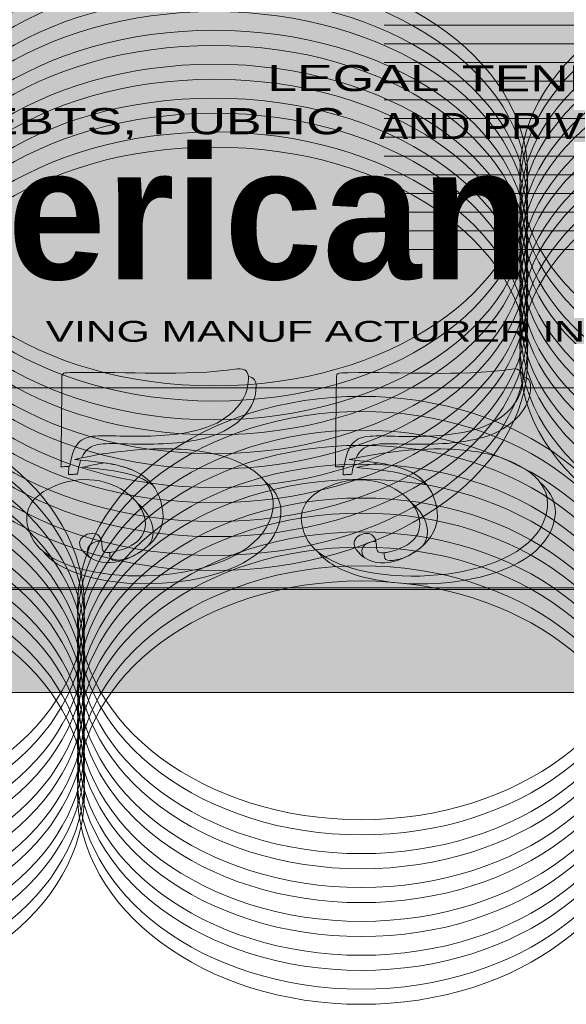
# Model space of a CAD drawing. Header units: inches. Extents: x 0 to 48, y -19.6 to 10.
# Tile 11 of 241: x 28.3 to 29.4, y -19.3 to -17.4. Entities that reach past the tile are written whole.
import ezdxf

# ---------------------------------------------------------------- set-up
doc = ezdxf.new("R2010")
doc.units = ezdxf.units.IN
doc.header["$MEASUREMENT"] = 0
doc.layers.add('Layer 1', color=7, linetype='Continuous')

# ---------------------------------------------------------------- blocks, each defined once
blk = doc.blocks.new('block 3')
at = {"layer": 'Layer 1', "color": 254, "lineweight": 18, "true_color": 0xe6e7e8}
for points in [[(28.7129, -17.295), (29.0537, -17.295), (29.3299, -17.4815), (29.3299, -17.7115), (29.3299, -17.9415), (29.0537, -18.128), (28.7129, -18.128), (28.3721, -18.128), (28.0958, -17.9415), (28.0958, -17.7115), (28.0958, -17.4815), (28.3721, -17.295), (28.7129, -17.295)], [(29.9316, -17.295), (30.2724, -17.295), (30.5487, -17.4815), (30.5487, -17.7115), (30.5487, -17.9415), (30.2724, -18.128), (29.9316, -18.128), (29.5908, -18.128), (29.3145, -17.9415), (29.3145, -17.7115), (29.3145, -17.4815), (29.5908, -17.295), (29.9316, -17.295)], [(28.7129, -17.3248), (29.0537, -17.3248), (29.3299, -17.5113), (29.3299, -17.7413), (29.3299, -17.9713), (29.0537, -18.1578), (28.7129, -18.1578), (28.3721, -18.1578), (28.0958, -17.9713), (28.0958, -17.7413), (28.0958, -17.5113), (28.3721, -17.3248), (28.7129, -17.3248)], [(29.9316, -17.3248), (30.2724, -17.3248), (30.5487, -17.5113), (30.5487, -17.7413), (30.5487, -17.9713), (30.2724, -18.1578), (29.9316, -18.1578), (29.5908, -18.1578), (29.3145, -17.9713), (29.3145, -17.7413), (29.3145, -17.5113), (29.5908, -17.3248), (29.9316, -17.3248)], [(28.7129, -17.3617), (29.0537, -17.3617), (29.3299, -17.5482), (29.3299, -17.7782), (29.3299, -18.0082), (29.0537, -18.1946), (28.7129, -18.1946), (28.3721, -18.1946), (28.0958, -18.0082), (28.0958, -17.7782), (28.0958, -17.5482), (28.3721, -17.3617), (28.7129, -17.3617)], [(29.9316, -17.3617), (30.2724, -17.3617), (30.5487, -17.5482), (30.5487, -17.7782), (30.5487, -18.0082), (30.2724, -18.1946), (29.9316, -18.1946), (29.5908, -18.1946), (29.3145, -18.0082), (29.3145, -17.7782), (29.3145, -17.5482), (29.5908, -17.3617), (29.9316, -17.3617)], [(28.7129, -17.3915), (29.0537, -17.3915), (29.3299, -17.578), (29.3299, -17.808), (29.3299, -18.038), (29.0537, -18.2244), (28.7129, -18.2244), (28.3721, -18.2244), (28.0958, -18.038), (28.0958, -17.808), (28.0958, -17.578), (28.3721, -17.3915), (28.7129, -17.3915)], [(29.9316, -17.3915), (30.2724, -17.3915), (30.5487, -17.578), (30.5487, -17.808), (30.5487, -18.038), (30.2724, -18.2244), (29.9316, -18.2244), (29.5908, -18.2244), (29.3145, -18.038), (29.3145, -17.808), (29.3145, -17.578), (29.5908, -17.3915), (29.9316, -17.3915)], [(28.7129, -17.4284), (29.0537, -17.4284), (29.3299, -17.6148), (29.3299, -17.8448), (29.3299, -18.0749), (29.0537, -18.2613), (28.7129, -18.2613), (28.3721, -18.2613), (28.0958, -18.0749), (28.0958, -17.8448), (28.0958, -17.6148), (28.3721, -17.4284), (28.7129, -17.4284)], [(29.9316, -17.4284), (30.2724, -17.4284), (30.5487, -17.6148), (30.5487, -17.8448), (30.5487, -18.0749), (30.2724, -18.2613), (29.9316, -18.2613), (29.5908, -18.2613), (29.3145, -18.0749), (29.3145, -17.8448), (29.3145, -17.6148), (29.5908, -17.4284), (29.9316, -17.4284)], [(28.7129, -17.4582), (29.0537, -17.4582), (29.3299, -17.6446), (29.3299, -17.8746), (29.3299, -18.1046), (29.0537, -18.2911), (28.7129, -18.2911), (28.3721, -18.2911), (28.0958, -18.1046), (28.0958, -17.8746), (28.0958, -17.6446), (28.3721, -17.4582), (28.7129, -17.4582)], [(29.9316, -17.4582), (30.2724, -17.4582), (30.5487, -17.6446), (30.5487, -17.8746), (30.5487, -18.1046), (30.2724, -18.2911), (29.9316, -18.2911), (29.5908, -18.2911), (29.3145, -18.1046), (29.3145, -17.8746), (29.3145, -17.6446), (29.5908, -17.4582), (29.9316, -17.4582)], [(28.7129, -17.4951), (29.0537, -17.4951), (29.3299, -17.6815), (29.3299, -17.9115), (29.3299, -18.1415), (29.0537, -18.328), (28.7129, -18.328), (28.3721, -18.328), (28.0958, -18.1415), (28.0958, -17.9115), (28.0958, -17.6815), (28.3721, -17.4951), (28.7129, -17.4951)], [(29.9316, -17.4951), (30.2724, -17.4951), (30.5487, -17.6815), (30.5487, -17.9115), (30.5487, -18.1415), (30.2724, -18.328), (29.9316, -18.328), (29.5908, -18.328), (29.3145, -18.1415), (29.3145, -17.9115), (29.3145, -17.6815), (29.5908, -17.4951), (29.9316, -17.4951)], [(28.7129, -17.5248), (29.0537, -17.5248), (29.3299, -17.7113), (29.3299, -17.9413), (29.3299, -18.1713), (29.0537, -18.3578), (28.7129, -18.3578), (28.3721, -18.3578), (28.0958, -18.1713), (28.0958, -17.9413), (28.0958, -17.7113), (28.3721, -17.5248), (28.7129, -17.5248)], [(29.9316, -17.5248), (30.2724, -17.5248), (30.5487, -17.7113), (30.5487, -17.9413), (30.5487, -18.1713), (30.2724, -18.3578), (29.9316, -18.3578), (29.5908, -18.3578), (29.3145, -18.1713), (29.3145, -17.9413), (29.3145, -17.7113), (29.5908, -17.5248), (29.9316, -17.5248)], [(28.7129, -17.5617), (29.0537, -17.5617), (29.3299, -17.7482), (29.3299, -17.9782), (29.3299, -18.2082), (29.0537, -18.3947), (28.7129, -18.3947), (28.3721, -18.3947), (28.0958, -18.2082), (28.0958, -17.9782), (28.0958, -17.7482), (28.3721, -17.5617), (28.7129, -17.5617)], [(29.9316, -17.5617), (30.2724, -17.5617), (30.5487, -17.7482), (30.5487, -17.9782), (30.5487, -18.2082), (30.2724, -18.3947), (29.9316, -18.3947), (29.5908, -18.3947), (29.3145, -18.2082), (29.3145, -17.9782), (29.3145, -17.7482), (29.5908, -17.5617), (29.9316, -17.5617)], [(28.7129, -17.5915), (29.0537, -17.5915), (29.3299, -17.778), (29.3299, -18.008), (29.3299, -18.238), (29.0537, -18.4245), (28.7129, -18.4245), (28.3721, -18.4245), (28.0958, -18.238), (28.0958, -18.008), (28.0958, -17.778), (28.3721, -17.5915), (28.7129, -17.5915)], [(29.9316, -17.5915), (30.2724, -17.5915), (30.5487, -17.778), (30.5487, -18.008), (30.5487, -18.238), (30.2724, -18.4245), (29.9316, -18.4245), (29.5908, -18.4245), (29.3145, -18.238), (29.3145, -18.008), (29.3145, -17.778), (29.5908, -17.5915), (29.9316, -17.5915)], [(28.7129, -17.6284), (29.0537, -17.6284), (29.3299, -17.8149), (29.3299, -18.0449), (29.3299, -18.2749), (29.0537, -18.4613), (28.7129, -18.4613), (28.3721, -18.4613), (28.0958, -18.2749), (28.0958, -18.0449), (28.0958, -17.8149), (28.3721, -17.6284), (28.7129, -17.6284)], [(29.9316, -17.6284), (30.2724, -17.6284), (30.5487, -17.8149), (30.5487, -18.0449), (30.5487, -18.2749), (30.2724, -18.4613), (29.9316, -18.4613), (29.5908, -18.4613), (29.3145, -18.2749), (29.3145, -18.0449), (29.3145, -17.8149), (29.5908, -17.6284), (29.9316, -17.6284)], [(28.7129, -17.6582), (29.0537, -17.6582), (29.3299, -17.8447), (29.3299, -18.0747), (29.3299, -18.3047), (29.0537, -18.4911), (28.7129, -18.4911), (28.3721, -18.4911), (28.0958, -18.3047), (28.0958, -18.0747), (28.0958, -17.8447), (28.3721, -17.6582), (28.7129, -17.6582)], [(29.9316, -17.6582), (30.2724, -17.6582), (30.5487, -17.8447), (30.5487, -18.0747), (30.5487, -18.3047), (30.2724, -18.4911), (29.9316, -18.4911), (29.5908, -18.4911), (29.3145, -18.3047), (29.3145, -18.0747), (29.3145, -17.8447), (29.5908, -17.6582), (29.9316, -17.6582)], [(27.8997, -18.1485), (28.2081, -18.1485), (28.4581, -18.3349), (28.4581, -18.5649), (28.4581, -18.7949), (28.2081, -18.9814), (27.8997, -18.9814), (27.5913, -18.9814), (27.3413, -18.7949), (27.3413, -18.5649), (27.3413, -18.3349), (27.5913, -18.1485), (27.8997, -18.1485)], [(29.0025, -18.1485), (29.3109, -18.1485), (29.5609, -18.3349), (29.5609, -18.5649), (29.5609, -18.7949), (29.3109, -18.9814), (29.0025, -18.9814), (28.6941, -18.9814), (28.4441, -18.7949), (28.4441, -18.5649), (28.4441, -18.3349), (28.6941, -18.1485), (29.0025, -18.1485)], [(27.8997, -18.1783), (28.2081, -18.1783), (28.4581, -18.3647), (28.4581, -18.5947), (28.4581, -18.8247), (28.2081, -19.0112), (27.8997, -19.0112), (27.5913, -19.0112), (27.3413, -18.8247), (27.3413, -18.5947), (27.3413, -18.3647), (27.5913, -18.1783), (27.8997, -18.1783)], [(29.0025, -18.1783), (29.3109, -18.1783), (29.5609, -18.3647), (29.5609, -18.5947), (29.5609, -18.8247), (29.3109, -19.0112), (29.0025, -19.0112), (28.6941, -19.0112), (28.4441, -18.8247), (28.4441, -18.5947), (28.4441, -18.3647), (28.6941, -18.1783), (29.0025, -18.1783)], [(27.8997, -18.2151), (28.2081, -18.2151), (28.4581, -18.4016), (28.4581, -18.6316), (28.4581, -18.8616), (28.2081, -19.0481), (27.8997, -19.0481), (27.5913, -19.0481), (27.3413, -18.8616), (27.3413, -18.6316), (27.3413, -18.4016), (27.5913, -18.2151), (27.8997, -18.2151)], [(29.0025, -18.2151), (29.3109, -18.2151), (29.5609, -18.4016), (29.5609, -18.6316), (29.5609, -18.8616), (29.3109, -19.0481), (29.0025, -19.0481), (28.6941, -19.0481), (28.4441, -18.8616), (28.4441, -18.6316), (28.4441, -18.4016), (28.6941, -18.2151), (29.0025, -18.2151)], [(27.8997, -18.2449), (28.2081, -18.2449), (28.4581, -18.4314), (28.4581, -18.6614), (28.4581, -18.8914), (28.2081, -19.0779), (27.8997, -19.0779), (27.5913, -19.0779), (27.3413, -18.8914), (27.3413, -18.6614), (27.3413, -18.4314), (27.5913, -18.2449), (27.8997, -18.2449)], [(29.0025, -18.2449), (29.3109, -18.2449), (29.5609, -18.4314), (29.5609, -18.6614), (29.5609, -18.8914), (29.3109, -19.0779), (29.0025, -19.0779), (28.6941, -19.0779), (28.4441, -18.8914), (28.4441, -18.6614), (28.4441, -18.4314), (28.6941, -18.2449), (29.0025, -18.2449)], [(27.8997, -18.2818), (28.2081, -18.2818), (28.4581, -18.4683), (28.4581, -18.6983), (28.4581, -18.9283), (28.2081, -19.1147), (27.8997, -19.1147), (27.5913, -19.1147), (27.3413, -18.9283), (27.3413, -18.6983), (27.3413, -18.4683), (27.5913, -18.2818), (27.8997, -18.2818)], [(29.0025, -18.2818), (29.3109, -18.2818), (29.5609, -18.4683), (29.5609, -18.6983), (29.5609, -18.9283), (29.3109, -19.1147), (29.0025, -19.1147), (28.6941, -19.1147), (28.4441, -18.9283), (28.4441, -18.6983), (28.4441, -18.4683), (28.6941, -18.2818), (29.0025, -18.2818)], [(27.8997, -18.3116), (28.2081, -18.3116), (28.4581, -18.4981), (28.4581, -18.7281), (28.4581, -18.9581), (28.2081, -19.1445), (27.8997, -19.1445), (27.5913, -19.1445), (27.3413, -18.9581), (27.3413, -18.7281), (27.3413, -18.4981), (27.5913, -18.3116), (27.8997, -18.3116)], [(29.0025, -18.3116), (29.3109, -18.3116), (29.5609, -18.4981), (29.5609, -18.7281), (29.5609, -18.9581), (29.3109, -19.1445), (29.0025, -19.1445), (28.6941, -19.1445), (28.4441, -18.9581), (28.4441, -18.7281), (28.4441, -18.4981), (28.6941, -18.3116), (29.0025, -18.3116)], [(27.8997, -18.3485), (28.2081, -18.3485), (28.4581, -18.535), (28.4581, -18.765), (28.4581, -18.995), (28.2081, -19.1814), (27.8997, -19.1814), (27.5913, -19.1814), (27.3413, -18.995), (27.3413, -18.765), (27.3413, -18.535), (27.5913, -18.3485), (27.8997, -18.3485)], [(29.0025, -18.3485), (29.3109, -18.3485), (29.5609, -18.535), (29.5609, -18.765), (29.5609, -18.995), (29.3109, -19.1814), (29.0025, -19.1814), (28.6941, -19.1814), (28.4441, -18.995), (28.4441, -18.765), (28.4441, -18.535), (28.6941, -18.3485), (29.0025, -18.3485)], [(27.8997, -18.3783), (28.2081, -18.3783), (28.4581, -18.5647), (28.4581, -18.7947), (28.4581, -19.0248), (28.2081, -19.2112), (27.8997, -19.2112), (27.5913, -19.2112), (27.3413, -19.0248), (27.3413, -18.7947), (27.3413, -18.5647), (27.5913, -18.3783), (27.8997, -18.3783)], [(29.0025, -18.3783), (29.3109, -18.3783), (29.5609, -18.5647), (29.5609, -18.7947), (29.5609, -19.0248), (29.3109, -19.2112), (29.0025, -19.2112), (28.6941, -19.2112), (28.4441, -19.0248), (28.4441, -18.7947), (28.4441, -18.5647), (28.6941, -18.3783), (29.0025, -18.3783)], [(27.8997, -18.4152), (28.2081, -18.4152), (28.4581, -18.6016), (28.4581, -18.8316), (28.4581, -19.0616), (28.2081, -19.2481), (27.8997, -19.2481), (27.5913, -19.2481), (27.3413, -19.0616), (27.3413, -18.8316), (27.3413, -18.6016), (27.5913, -18.4152), (27.8997, -18.4152)], [(29.0025, -18.4152), (29.3109, -18.4152), (29.5609, -18.6016), (29.5609, -18.8316), (29.5609, -19.0616), (29.3109, -19.2481), (29.0025, -19.2481), (28.6941, -19.2481), (28.4441, -19.0616), (28.4441, -18.8316), (28.4441, -18.6016), (28.6941, -18.4152), (29.0025, -18.4152)], [(27.8997, -18.445), (28.2081, -18.445), (28.4581, -18.6314), (28.4581, -18.8614), (28.4581, -19.0914), (28.2081, -19.2779), (27.8997, -19.2779), (27.5913, -19.2779), (27.3413, -19.0914), (27.3413, -18.8614), (27.3413, -18.6314), (27.5913, -18.445), (27.8997, -18.445)], [(29.0025, -18.445), (29.3109, -18.445), (29.5609, -18.6314), (29.5609, -18.8614), (29.5609, -19.0914), (29.3109, -19.2779), (29.0025, -19.2779), (28.6941, -19.2779), (28.4441, -19.0914), (28.4441, -18.8614), (28.4441, -18.6314), (28.6941, -18.445), (29.0025, -18.445)], [(27.8997, -18.4819), (28.2081, -18.4819), (28.4581, -18.6683), (28.4581, -18.8983), (28.4581, -19.1283), (28.2081, -19.3148), (27.8997, -19.3148), (27.5913, -19.3148), (27.3413, -19.1283), (27.3413, -18.8983), (27.3413, -18.6683), (27.5913, -18.4819), (27.8997, -18.4819)], [(29.0025, -18.4819), (29.3109, -18.4819), (29.5609, -18.6683), (29.5609, -18.8983), (29.5609, -19.1283), (29.3109, -19.3148), (29.0025, -19.3148), (28.6941, -19.3148), (28.4441, -19.1283), (28.4441, -18.8983), (28.4441, -18.6683), (28.6941, -18.4819), (29.0025, -18.4819)], [(27.8997, -18.5116), (28.2081, -18.5116), (28.4581, -18.6981), (28.4581, -18.9281), (28.4581, -19.1581), (28.2081, -19.3446), (27.8997, -19.3446), (27.5913, -19.3446), (27.3413, -19.1581), (27.3413, -18.9281), (27.3413, -18.6981), (27.5913, -18.5116), (27.8997, -18.5116)], [(29.0025, -18.5116), (29.3109, -18.5116), (29.5609, -18.6981), (29.5609, -18.9281), (29.5609, -19.1581), (29.3109, -19.3446), (29.0025, -19.3446), (28.6941, -19.3446), (28.4441, -19.1581), (28.4441, -18.9281), (28.4441, -18.6981), (28.6941, -18.5116), (29.0025, -18.5116)]]:
    blk.add_open_spline(points, degree=3, knots=[0, 0, 0, 0, 1, 1, 1, 2, 2, 2, 3, 3, 3, 4, 4, 4, 4], dxfattribs=at)
at = {"layer": 'Layer 1', "lineweight": 0}
blk.add_open_spline([(27.7048, -18.5282), (27.7048, -18.5282), (35.7181, -18.5282), (35.7181, -18.5282), (35.9061, -18.5282), (36.0599, -18.3765), (36.0599, -18.1911), (36.0599, -18.1911), (36.0599, -17.7947), (36.0599, -17.7947), (36.0599, -17.9802), (35.9061, -18.1319), (35.7181, -18.1319), (35.7181, -18.1319), (27.7048, -18.1319), (27.7048, -18.1319), (27.5168, -18.1319), (27.3631, -17.9802), (27.3631, -17.7947), (27.3631, -17.7947), (27.3631, -18.1911), (27.3631, -18.1911), (27.3631, -18.3765), (27.5168, -18.5282), (27.7048, -18.5282)], degree=3, knots=[0, 0, 0, 0, 1, 1, 1, 2, 2, 2, 3, 3, 3, 4, 4, 4, 5, 5, 5, 6, 6, 6, 7, 7, 7, 8, 8, 8, 8], dxfattribs=at)
blk = doc.blocks.new('block 4')
at = {"layer": 'Layer 1', "color": 250, "lineweight": 18, "true_color": 0x231f20}
for points in [[(29.0477, -17.4182), (33.4815, -17.4182)], [(29.0477, -17.455), (33.4815, -17.455)], [(29.0477, -17.4917), (33.4815, -17.4917)], [(29.0477, -17.5285), (33.4815, -17.5285)], [(29.0477, -17.5653), (33.4815, -17.5653)], [(29.0477, -17.6021), (33.4815, -17.6021)], [(29.0477, -17.6389), (33.4815, -17.6389)], [(29.0477, -17.6757), (33.4815, -17.6757)], [(29.0477, -17.7124), (33.4815, -17.7124)], [(29.0477, -17.7492), (33.4815, -17.7492)], [(29.0477, -17.786), (33.4815, -17.786)], [(29.0477, -17.8228), (33.4815, -17.8228)], [(29.0477, -17.8596), (33.4815, -17.8596)]]:
    blk.add_lwpolyline(points, dxfattribs=at)

msp = doc.modelspace()

# ---------------------------------------------------------------- hatches: boundary and pattern name
at = {"layer": 'Layer 1', "true_color": 0x004723}
h = msp.add_hatch(color=118, dxfattribs=at)
edge = h.paths.add_edge_path()
edge.add_spline(control_points=[(27.2193, -14.9493), (30.2141, -14.9493), (33.2089, -14.9493), (36.2037, -14.9493), (36.3793, -16.1538), (36.379, -17.4149), (36.2037, -18.7311), (33.2089, -18.7311), (30.2141, -18.7311), (27.2193, -18.7311), (27.044, -17.4149), (27.0437, -16.1538), (27.2193, -14.9493)], knot_values=[0, 0, 0, 0, 0.013889, 0.013889, 0.013889, 0.027778, 0.027778, 0.027778, 0.041667, 0.041667, 0.041667, 0.055556, 0.055556, 0.055556, 0.055556], degree=3, periodic=0)
edge.add_line((27.2193, -14.9493), (27.2193, -14.9493))
at = {"layer": 'Layer 1', "true_color": 0xe6e7e8}
h = msp.add_hatch(color=254, dxfattribs=at)
edge = h.paths.add_edge_path()
edge.add_spline(control_points=[(27.4102, -15.1551), (30.2777, -15.1551), (33.1452, -15.1551), (36.0127, -15.1551), (36.1809, -16.2286), (36.1806, -17.3523), (36.0127, -18.5253), (33.1452, -18.5253), (30.2777, -18.5253), (27.4102, -18.5253), (27.2423, -17.3523), (27.242, -16.2286), (27.4102, -15.1551)], knot_values=[0, 0, 0, 0, 0.013889, 0.013889, 0.013889, 0.027778, 0.027778, 0.027778, 0.041667, 0.041667, 0.041667, 0.055556, 0.055556, 0.055556, 0.055556], degree=3, periodic=0)
edge.add_line((27.4102, -15.1551), (27.4102, -15.1551))
at = {"layer": 'Layer 1', "true_color": 0x004723}
h = msp.add_hatch(color=118, dxfattribs=at)
edge = h.paths.add_edge_path()
edge.add_spline(control_points=[(27.7048, -18.5282), (27.7048, -18.5282), (35.7181, -18.5282), (35.7181, -18.5282), (35.9061, -18.5282), (36.0599, -18.3765), (36.0599, -18.1911), (36.0599, -18.1911), (36.0599, -17.7947), (36.0599, -17.7947), (36.0599, -17.9802), (35.9061, -18.1319), (35.7181, -18.1319), (35.7181, -18.1319), (27.7048, -18.1319), (27.7048, -18.1319), (27.5168, -18.1319), (27.3631, -17.9802), (27.3631, -17.7947), (27.3631, -17.7947), (27.3631, -18.1911), (27.3631, -18.1911), (27.3631, -18.3765), (27.5168, -18.5282), (27.7048, -18.5282)], knot_values=[0, 0, 0, 0, 0.013889, 0.013889, 0.013889, 0.027778, 0.027778, 0.027778, 0.041667, 0.041667, 0.041667, 0.055556, 0.055556, 0.055556, 0.069444, 0.069444, 0.069444, 0.083333, 0.083333, 0.083333, 0.097222, 0.097222, 0.097222, 0.111111, 0.111111, 0.111111, 0.111111], degree=3, periodic=0)
edge.add_line((27.7048, -18.5282), (27.7048, -18.5282))
at = {"layer": 'Layer 1', "true_color": 0x231f20}
h = msp.add_hatch(color=250, dxfattribs=at)
edge = h.paths.add_edge_path()
edge.add_spline(control_points=[(28.4969, -18.2793), (28.4817, -18.282), (28.4672, -18.285), (28.4538, -18.2881), (28.4819, -18.291), (28.5099, -18.2933), (28.535, -18.2989), (28.557, -18.3038), (28.5768, -18.3111), (28.5924, -18.3235), (28.5756, -18.3013), (28.5498, -18.2901), (28.5199, -18.2835), (28.5125, -18.2818), (28.5048, -18.2805), (28.4969, -18.2793)], knot_values=[0, 0, 0, 0, 1, 1, 1, 2, 2, 2, 3, 3, 3, 4, 4, 4, 5, 5, 5, 5], degree=3, periodic=1)
edge = h.paths.add_edge_path()
edge.add_spline(control_points=[(28.3775, -18.4544), (28.386, -18.4654), (28.3969, -18.4742), (28.4095, -18.4813), (28.5278, -18.5487), (28.8224, -18.5234), (28.8436, -18.3862), (28.8473, -18.3619), (28.8383, -18.3372), (28.813, -18.3161), (28.8267, -18.3334), (28.8313, -18.3522), (28.8284, -18.3708), (28.8073, -18.508), (28.5126, -18.5333), (28.3944, -18.4659), (28.3883, -18.4625), (28.3827, -18.4587), (28.3775, -18.4544)], knot_values=[0, 0, 0, 0, 1, 1, 1, 2, 2, 2, 3, 3, 3, 4, 4, 4, 5, 5, 5, 6, 6, 6, 6], degree=3, periodic=1)
edge = h.paths.add_edge_path()
edge.add_spline(control_points=[(28.5334, -18.4693), (28.5391, -18.4679), (28.5448, -18.4662), (28.5502, -18.4642), (28.5604, -18.4593), (28.57, -18.4531), (28.5782, -18.4465), (28.58, -18.4451), (28.5817, -18.4436), (28.5834, -18.442), (28.5913, -18.4318), (28.594, -18.4199), (28.5923, -18.4077), (28.5899, -18.3903), (28.5787, -18.3724), (28.5614, -18.3579), (28.57, -18.3688), (28.5756, -18.3807), (28.5772, -18.3923), (28.5797, -18.4103), (28.5727, -18.4277), (28.5533, -18.4399), (28.5431, -18.4463), (28.5308, -18.4509), (28.5183, -18.4539), (28.5139, -18.4549), (28.5103, -18.4555), (28.5073, -18.4558), (28.508, -18.467), (28.5071, -18.4756), (28.5334, -18.4693)], knot_values=[0, 0, 0, 0, 1, 1, 1, 2, 2, 2, 3, 3, 3, 4, 4, 4, 5, 5, 5, 6, 6, 6, 7, 7, 7, 8, 8, 8, 9, 9, 9, 10, 10, 10, 10], degree=3, periodic=1)
edge = h.paths.add_edge_path()
edge.add_spline(control_points=[(28.4267, -18.3025), (28.4267, -18.3025), (28.4269, -18.2862), (28.4269, -18.2862), (28.4269, -18.2862), (28.429, -18.2861), (28.429, -18.2861), (28.431, -18.2722), (28.4338, -18.2614), (28.4376, -18.2531), (28.4406, -18.2465), (28.4443, -18.2415), (28.4486, -18.2376), (28.4666, -18.2217), (28.4967, -18.2265), (28.5447, -18.227), (28.5891, -18.2274), (28.6428, -18.2265), (28.6888, -18.2127), (28.7157, -18.2047), (28.7407, -18.1901), (28.7578, -18.1705), (28.7718, -18.1544), (28.7805, -18.135), (28.7805, -18.1131), (28.7805, -18.112), (28.7805, -18.1108), (28.7803, -18.1097), (28.7914, -18.1105), (28.7957, -18.1187), (28.7957, -18.1285), (28.7956, -18.1504), (28.7869, -18.1699), (28.7729, -18.1859), (28.7558, -18.2055), (28.7308, -18.2201), (28.7039, -18.2282), (28.6579, -18.2419), (28.6042, -18.2429), (28.5598, -18.2424), (28.5119, -18.242), (28.4818, -18.2371), (28.4638, -18.2531), (28.4594, -18.2569), (28.4558, -18.2619), (28.4528, -18.2685), (28.4528, -18.2685), (28.4522, -18.2696), (28.4522, -18.2696), (28.4476, -18.2706), (28.443, -18.2717), (28.4386, -18.2727), (28.4386, -18.2727), (28.4505, -18.2739), (28.4505, -18.2739), (28.4478, -18.2813), (28.4457, -18.2904), (28.4441, -18.3016), (28.4414, -18.3016), (28.4386, -18.3018), (28.4359, -18.302), (28.4328, -18.3022), (28.4298, -18.3025), (28.4267, -18.3025)], knot_values=[0, 0, 0, 0, 1, 1, 1, 2, 2, 2, 3, 3, 3, 4, 4, 4, 5, 5, 5, 6, 6, 6, 7, 7, 7, 8, 8, 8, 9, 9, 9, 10, 10, 10, 11, 11, 11, 12, 12, 12, 13, 13, 13, 14, 14, 14, 15, 15, 15, 16, 16, 16, 17, 17, 17, 18, 18, 18, 19, 19, 19, 20, 20, 20, 21, 21, 21, 21], degree=3, periodic=1)
edge = h.paths.add_edge_path()
edge.add_spline(control_points=[(28.4673, -18.4646), (28.4541, -18.4439), (28.477, -18.432), (28.4912, -18.4334), (28.4902, -18.4289), (28.4881, -18.4244), (28.4833, -18.4206), (28.472, -18.4116), (28.4313, -18.4259), (28.456, -18.4543), (28.4595, -18.4584), (28.4633, -18.4618), (28.4673, -18.4646)], knot_values=[0, 0, 0, 0, 0.013889, 0.013889, 0.013889, 0.027778, 0.027778, 0.027778, 0.041667, 0.041667, 0.041667, 0.055556, 0.055556, 0.055556, 0.055556], degree=3, periodic=0)
edge.add_line((28.4673, -18.4646), (28.4673, -18.4646))
h = msp.add_hatch(color=250, dxfattribs=at)
edge = h.paths.add_edge_path()
edge.add_spline(control_points=[(29.037, -18.2796), (29.0217, -18.2823), (29.0072, -18.2853), (28.9938, -18.2885), (29.0219, -18.2914), (29.0499, -18.2937), (29.0751, -18.2992), (29.0971, -18.3041), (29.1169, -18.3115), (29.1325, -18.3238), (29.1156, -18.3016), (29.0898, -18.2904), (29.0599, -18.2838), (29.0525, -18.2822), (29.0448, -18.2808), (29.037, -18.2796)], knot_values=[0, 0, 0, 0, 1, 1, 1, 2, 2, 2, 3, 3, 3, 4, 4, 4, 5, 5, 5, 5], degree=3, periodic=1)
edge = h.paths.add_edge_path()
edge.add_spline(control_points=[(28.9175, -18.4548), (28.926, -18.4657), (28.937, -18.4745), (28.9495, -18.4817), (29.0678, -18.5491), (29.3625, -18.5238), (29.3836, -18.3866), (29.3873, -18.3623), (29.3783, -18.3376), (29.3531, -18.3165), (29.3667, -18.3337), (29.3713, -18.3526), (29.3684, -18.3712), (29.3474, -18.5084), (29.0526, -18.5337), (28.9344, -18.4663), (28.9284, -18.4628), (28.9227, -18.459), (28.9175, -18.4548)], knot_values=[0, 0, 0, 0, 1, 1, 1, 2, 2, 2, 3, 3, 3, 4, 4, 4, 5, 5, 5, 6, 6, 6, 6], degree=3, periodic=1)
edge = h.paths.add_edge_path()
edge.add_spline(control_points=[(29.0735, -18.4696), (29.0791, -18.4682), (29.0848, -18.4666), (29.0902, -18.4645), (29.1005, -18.4596), (29.11, -18.4535), (29.1183, -18.4469), (29.12, -18.4454), (29.1218, -18.4439), (29.1235, -18.4424), (29.1314, -18.4322), (29.1341, -18.4202), (29.1324, -18.408), (29.13, -18.3907), (29.1188, -18.3727), (29.1014, -18.3582), (29.1101, -18.3692), (29.1156, -18.381), (29.1172, -18.3926), (29.1197, -18.4107), (29.1127, -18.4281), (29.0933, -18.4403), (29.0831, -18.4467), (29.0708, -18.4512), (29.0583, -18.4542), (29.0539, -18.4553), (29.0503, -18.4559), (29.0473, -18.4562), (29.0481, -18.4674), (29.0472, -18.4759), (29.0735, -18.4696)], knot_values=[0, 0, 0, 0, 1, 1, 1, 2, 2, 2, 3, 3, 3, 4, 4, 4, 5, 5, 5, 6, 6, 6, 7, 7, 7, 8, 8, 8, 9, 9, 9, 10, 10, 10, 10], degree=3, periodic=1)
edge = h.paths.add_edge_path()
edge.add_spline(control_points=[(28.9668, -18.3028), (28.9668, -18.3028), (28.967, -18.2865), (28.967, -18.2865), (28.967, -18.2865), (28.969, -18.2865), (28.969, -18.2865), (28.971, -18.2725), (28.9738, -18.2617), (28.9777, -18.2534), (28.9807, -18.2468), (28.9843, -18.2418), (28.9886, -18.238), (29.0067, -18.222), (29.0368, -18.2269), (29.0847, -18.2274), (29.1291, -18.2278), (29.1828, -18.2268), (29.2288, -18.2131), (29.2557, -18.2051), (29.2807, -18.1904), (29.2978, -18.1709), (29.3118, -18.1548), (29.3205, -18.1353), (29.3206, -18.1135), (29.3206, -18.1123), (29.3205, -18.1112), (29.3204, -18.11), (29.3315, -18.1108), (29.3357, -18.119), (29.3357, -18.1289), (29.3357, -18.1508), (29.327, -18.1702), (29.3129, -18.1863), (29.2958, -18.2059), (29.2709, -18.2205), (29.244, -18.2285), (29.1979, -18.2422), (29.1443, -18.2432), (29.0998, -18.2428), (29.0519, -18.2423), (29.0218, -18.2375), (29.0038, -18.2534), (28.9994, -18.2572), (28.9958, -18.2622), (28.9928, -18.2688), (28.9928, -18.2688), (28.9923, -18.27), (28.9923, -18.27), (28.9876, -18.271), (28.9831, -18.272), (28.9786, -18.273), (28.9786, -18.273), (28.9906, -18.2742), (28.9906, -18.2742), (28.9879, -18.2817), (28.9858, -18.2908), (28.9841, -18.3019), (28.9814, -18.3019), (28.9786, -18.3021), (28.9759, -18.3023), (28.9729, -18.3026), (28.9698, -18.3028), (28.9668, -18.3028)], knot_values=[0, 0, 0, 0, 1, 1, 1, 2, 2, 2, 3, 3, 3, 4, 4, 4, 5, 5, 5, 6, 6, 6, 7, 7, 7, 8, 8, 8, 9, 9, 9, 10, 10, 10, 11, 11, 11, 12, 12, 12, 13, 13, 13, 14, 14, 14, 15, 15, 15, 16, 16, 16, 17, 17, 17, 18, 18, 18, 19, 19, 19, 20, 20, 20, 21, 21, 21, 21], degree=3, periodic=1)
edge = h.paths.add_edge_path()
edge.add_spline(control_points=[(29.0073, -18.4649), (28.9942, -18.4442), (29.0171, -18.4324), (29.0313, -18.4338), (29.0303, -18.4293), (29.0282, -18.4248), (29.0233, -18.4209), (29.0121, -18.4119), (28.9714, -18.4263), (28.9961, -18.4547), (28.9996, -18.4587), (29.0033, -18.4621), (29.0073, -18.4649)], knot_values=[0, 0, 0, 0, 0.013889, 0.013889, 0.013889, 0.027778, 0.027778, 0.027778, 0.041667, 0.041667, 0.041667, 0.055556, 0.055556, 0.055556, 0.055556], degree=3, periodic=0)
edge.add_line((29.0073, -18.4649), (29.0073, -18.4649))

# ---------------------------------------------------------------- linework, layer by layer
at = {"layer": 'Layer 1', "lineweight": 0}
for points, knots in [([(27.2193, -14.9493), (30.2141, -14.9493), (33.2089, -14.9493), (36.2037, -14.9493), (36.3793, -16.1538), (36.379, -17.4149), (36.2037, -18.7311), (33.2089, -18.7311), (30.2141, -18.7311), (27.2193, -18.7311), (27.044, -17.4149), (27.0437, -16.1538), (27.2193, -14.9493)], [0, 0, 0, 0, 1, 1, 1, 2, 2, 2, 3, 3, 3, 4, 4, 4, 4]), ([(27.4102, -15.1551), (30.2777, -15.1551), (33.1452, -15.1551), (36.0127, -15.1551), (36.1809, -16.2286), (36.1806, -17.3523), (36.0127, -18.5253), (33.1452, -18.5253), (30.2777, -18.5253), (27.4102, -18.5253), (27.2423, -17.3523), (27.242, -16.2286), (27.4102, -15.1551)], [0, 0, 0, 0, 1, 1, 1, 2, 2, 2, 3, 3, 3, 4, 4, 4, 4]), ([(27.7048, -18.5282), (27.7048, -18.5282), (35.7181, -18.5282), (35.7181, -18.5282), (35.9061, -18.5282), (36.0599, -18.3765), (36.0599, -18.1911), (36.0599, -18.1911), (36.0599, -17.7947), (36.0599, -17.7947), (36.0599, -17.9802), (35.9061, -18.1319), (35.7181, -18.1319), (35.7181, -18.1319), (27.7048, -18.1319), (27.7048, -18.1319), (27.5168, -18.1319), (27.3631, -17.9802), (27.3631, -17.7947), (27.3631, -17.7947), (27.3631, -18.1911), (27.3631, -18.1911), (27.3631, -18.3765), (27.5168, -18.5282), (27.7048, -18.5282)], [0, 0, 0, 0, 1, 1, 1, 2, 2, 2, 3, 3, 3, 4, 4, 4, 5, 5, 5, 6, 6, 6, 7, 7, 7, 8, 8, 8, 8]), ([(28.4116, -18.2871), (28.4117, -18.274), (28.4119, -18.26), (28.412, -18.247), (28.4122, -18.2319), (28.4124, -18.2167), (28.4126, -18.2016), (28.4128, -18.1758), (28.4131, -18.1499), (28.4134, -18.124), (28.4136, -18.11), (28.4121, -18.105), (28.4169, -18.1031), (28.42, -18.1018), (28.426, -18.1019), (28.437, -18.1017), (28.5439, -18.0992), (28.6511, -18.1097), (28.7589, -18.0945), (28.7747, -18.0923), (28.7806, -18.1015), (28.7805, -18.1131), (28.7805, -18.135), (28.7718, -18.1544), (28.7578, -18.1705), (28.7407, -18.1901), (28.7157, -18.2047), (28.6888, -18.2127), (28.6428, -18.2265), (28.5891, -18.2274), (28.5447, -18.227), (28.4967, -18.2265), (28.4666, -18.2217), (28.4486, -18.2376), (28.4443, -18.2415), (28.4406, -18.2465), (28.4376, -18.2531), (28.4338, -18.2614), (28.431, -18.2722), (28.429, -18.2861), (28.4262, -18.2861), (28.4235, -18.2863), (28.4207, -18.2866), (28.4177, -18.2868), (28.4147, -18.2871), (28.4116, -18.2871)], [0, 0, 0, 0, 1, 1, 1, 2, 2, 2, 3, 3, 3, 4, 4, 4, 5, 5, 5, 6, 6, 6, 7, 7, 7, 8, 8, 8, 9, 9, 9, 10, 10, 10, 11, 11, 11, 12, 12, 12, 13, 13, 13, 14, 14, 14, 15, 15, 15, 15]), ([(28.4267, -18.3025), (28.4267, -18.3025), (28.4269, -18.2862), (28.4269, -18.2862), (28.4269, -18.2862), (28.429, -18.2861), (28.429, -18.2861), (28.431, -18.2722), (28.4338, -18.2614), (28.4376, -18.2531), (28.4406, -18.2465), (28.4443, -18.2415), (28.4486, -18.2376), (28.4666, -18.2217), (28.4967, -18.2265), (28.5447, -18.227), (28.5891, -18.2274), (28.6428, -18.2265), (28.6888, -18.2127), (28.7157, -18.2047), (28.7407, -18.1901), (28.7578, -18.1705), (28.7718, -18.1544), (28.7805, -18.135), (28.7805, -18.1131), (28.7805, -18.112), (28.7805, -18.1108), (28.7803, -18.1097), (28.7914, -18.1105), (28.7957, -18.1187), (28.7957, -18.1285), (28.7956, -18.1504), (28.7869, -18.1699), (28.7729, -18.1859), (28.7558, -18.2055), (28.7308, -18.2201), (28.7039, -18.2282), (28.6579, -18.2419), (28.6042, -18.2429), (28.5598, -18.2424), (28.5119, -18.242), (28.4818, -18.2371), (28.4638, -18.2531), (28.4594, -18.2569), (28.4558, -18.2619), (28.4528, -18.2685), (28.4528, -18.2685), (28.4522, -18.2696), (28.4522, -18.2696), (28.4476, -18.2706), (28.443, -18.2717), (28.4386, -18.2727), (28.4386, -18.2727), (28.4505, -18.2739), (28.4505, -18.2739), (28.4478, -18.2813), (28.4457, -18.2904), (28.4441, -18.3016), (28.4414, -18.3016), (28.4386, -18.3018), (28.4359, -18.302), (28.4328, -18.3022), (28.4298, -18.3025), (28.4267, -18.3025)], [0, 0, 0, 0, 1, 1, 1, 2, 2, 2, 3, 3, 3, 4, 4, 4, 5, 5, 5, 6, 6, 6, 7, 7, 7, 8, 8, 8, 9, 9, 9, 10, 10, 10, 11, 11, 11, 12, 12, 12, 13, 13, 13, 14, 14, 14, 15, 15, 15, 16, 16, 16, 17, 17, 17, 18, 18, 18, 19, 19, 19, 20, 20, 20, 21, 21, 21, 21]), ([(28.9517, -18.2874), (28.9518, -18.2743), (28.952, -18.2603), (28.9521, -18.2473), (28.9522, -18.2322), (28.9524, -18.2171), (28.9526, -18.202), (28.9529, -18.1761), (28.9532, -18.1502), (28.9535, -18.1243), (28.9536, -18.1103), (28.9522, -18.1053), (28.9569, -18.1034), (28.9601, -18.1022), (28.966, -18.1023), (28.977, -18.102), (29.0839, -18.0996), (29.1912, -18.11), (29.2989, -18.0949), (29.3147, -18.0926), (29.3206, -18.1019), (29.3206, -18.1135), (29.3205, -18.1353), (29.3118, -18.1548), (29.2978, -18.1709), (29.2807, -18.1904), (29.2557, -18.2051), (29.2288, -18.2131), (29.1828, -18.2268), (29.1291, -18.2278), (29.0847, -18.2274), (29.0368, -18.2269), (29.0067, -18.222), (28.9886, -18.238), (28.9843, -18.2418), (28.9807, -18.2468), (28.9777, -18.2534), (28.9738, -18.2617), (28.971, -18.2725), (28.969, -18.2865), (28.9662, -18.2865), (28.9635, -18.2867), (28.9607, -18.2869), (28.9577, -18.2871), (28.9547, -18.2874), (28.9517, -18.2874)], [0, 0, 0, 0, 1, 1, 1, 2, 2, 2, 3, 3, 3, 4, 4, 4, 5, 5, 5, 6, 6, 6, 7, 7, 7, 8, 8, 8, 9, 9, 9, 10, 10, 10, 11, 11, 11, 12, 12, 12, 13, 13, 13, 14, 14, 14, 15, 15, 15, 15]), ([(28.9668, -18.3028), (28.9668, -18.3028), (28.967, -18.2865), (28.967, -18.2865), (28.967, -18.2865), (28.969, -18.2865), (28.969, -18.2865), (28.971, -18.2725), (28.9738, -18.2617), (28.9777, -18.2534), (28.9807, -18.2468), (28.9843, -18.2418), (28.9886, -18.238), (29.0067, -18.222), (29.0368, -18.2269), (29.0847, -18.2274), (29.1291, -18.2278), (29.1828, -18.2268), (29.2288, -18.2131), (29.2557, -18.2051), (29.2807, -18.1904), (29.2978, -18.1709), (29.3118, -18.1548), (29.3205, -18.1353), (29.3206, -18.1135), (29.3206, -18.1123), (29.3205, -18.1112), (29.3204, -18.11), (29.3315, -18.1108), (29.3357, -18.119), (29.3357, -18.1289), (29.3357, -18.1508), (29.327, -18.1702), (29.3129, -18.1863), (29.2958, -18.2059), (29.2709, -18.2205), (29.244, -18.2285), (29.1979, -18.2422), (29.1443, -18.2432), (29.0998, -18.2428), (29.0519, -18.2423), (29.0218, -18.2375), (29.0038, -18.2534), (28.9994, -18.2572), (28.9958, -18.2622), (28.9928, -18.2688), (28.9928, -18.2688), (28.9923, -18.27), (28.9923, -18.27), (28.9876, -18.271), (28.9831, -18.272), (28.9786, -18.273), (28.9786, -18.273), (28.9906, -18.2742), (28.9906, -18.2742), (28.9879, -18.2817), (28.9858, -18.2908), (28.9841, -18.3019), (28.9814, -18.3019), (28.9786, -18.3021), (28.9759, -18.3023), (28.9729, -18.3026), (28.9698, -18.3028), (28.9668, -18.3028)], [0, 0, 0, 0, 1, 1, 1, 2, 2, 2, 3, 3, 3, 4, 4, 4, 5, 5, 5, 6, 6, 6, 7, 7, 7, 8, 8, 8, 9, 9, 9, 10, 10, 10, 11, 11, 11, 12, 12, 12, 13, 13, 13, 14, 14, 14, 15, 15, 15, 16, 16, 16, 17, 17, 17, 18, 18, 18, 19, 19, 19, 20, 20, 20, 21, 21, 21, 21]), ([(28.5183, -18.4539), (28.5308, -18.4509), (28.5431, -18.4463), (28.5533, -18.4399), (28.5727, -18.4277), (28.5797, -18.4103), (28.5772, -18.3923), (28.5727, -18.3596), (28.537, -18.3249), (28.4878, -18.315), (28.4615, -18.3098), (28.4313, -18.3116), (28.3999, -18.3246), (28.3775, -18.3339), (28.3586, -18.3466), (28.3498, -18.3649), (28.3444, -18.3761), (28.3428, -18.3893), (28.3464, -18.4052), (28.3529, -18.4333), (28.3708, -18.4525), (28.3944, -18.4659), (28.5126, -18.5333), (28.8073, -18.508), (28.8284, -18.3708), (28.8338, -18.3355), (28.8124, -18.2995), (28.7537, -18.2748), (28.7183, -18.2599), (28.6756, -18.2532), (28.6315, -18.2519), (28.5638, -18.2498), (28.4926, -18.2602), (28.4386, -18.2727), (28.4667, -18.2756), (28.4947, -18.2779), (28.5199, -18.2835), (28.5674, -18.294), (28.6045, -18.3161), (28.612, -18.3755), (28.6155, -18.4037), (28.6004, -18.4286), (28.5782, -18.4465), (28.5448, -18.4735), (28.489, -18.4922), (28.456, -18.4543), (28.4313, -18.4259), (28.472, -18.4116), (28.4833, -18.4206), (28.5033, -18.4365), (28.4766, -18.4639), (28.5183, -18.4539)], [0, 0, 0, 0, 1, 1, 1, 2, 2, 2, 3, 3, 3, 4, 4, 4, 5, 5, 5, 6, 6, 6, 7, 7, 7, 8, 8, 8, 9, 9, 9, 10, 10, 10, 11, 11, 11, 12, 12, 12, 13, 13, 13, 14, 14, 14, 15, 15, 15, 16, 16, 16, 17, 17, 17, 17]), ([(29.0583, -18.4542), (29.0708, -18.4512), (29.0831, -18.4467), (29.0933, -18.4403), (29.1127, -18.4281), (29.1197, -18.4107), (29.1172, -18.3926), (29.1127, -18.36), (29.0771, -18.3252), (29.0278, -18.3154), (29.0015, -18.3101), (28.9714, -18.312), (28.9399, -18.325), (28.9175, -18.3343), (28.8986, -18.347), (28.8898, -18.3652), (28.8844, -18.3764), (28.8828, -18.3897), (28.8865, -18.4055), (28.8929, -18.4337), (28.9109, -18.4529), (28.9344, -18.4663), (29.0526, -18.5337), (29.3474, -18.5084), (29.3684, -18.3712), (29.3739, -18.3359), (29.3524, -18.2998), (29.2937, -18.2751), (29.2583, -18.2603), (29.2157, -18.2536), (29.1715, -18.2522), (29.1038, -18.2501), (29.0326, -18.2605), (28.9786, -18.273), (29.0067, -18.2759), (29.0348, -18.2783), (29.0599, -18.2838), (29.1074, -18.2943), (29.1446, -18.3164), (29.152, -18.3759), (29.1555, -18.404), (29.1405, -18.4289), (29.1183, -18.4469), (29.0849, -18.4738), (29.029, -18.4926), (28.9961, -18.4547), (28.9714, -18.4263), (29.0121, -18.4119), (29.0233, -18.4209), (29.0433, -18.4369), (29.0167, -18.4642), (29.0583, -18.4542)], [0, 0, 0, 0, 1, 1, 1, 2, 2, 2, 3, 3, 3, 4, 4, 4, 5, 5, 5, 6, 6, 6, 7, 7, 7, 8, 8, 8, 9, 9, 9, 10, 10, 10, 11, 11, 11, 12, 12, 12, 13, 13, 13, 14, 14, 14, 15, 15, 15, 16, 16, 16, 17, 17, 17, 17]), ([(28.4969, -18.2793), (28.4817, -18.282), (28.4672, -18.285), (28.4538, -18.2881), (28.4819, -18.291), (28.5099, -18.2933), (28.535, -18.2989), (28.557, -18.3038), (28.5768, -18.3111), (28.5924, -18.3235), (28.5756, -18.3013), (28.5498, -18.2901), (28.5199, -18.2835), (28.5125, -18.2818), (28.5048, -18.2805), (28.4969, -18.2793)], [0, 0, 0, 0, 1, 1, 1, 2, 2, 2, 3, 3, 3, 4, 4, 4, 5, 5, 5, 5]), ([(29.037, -18.2796), (29.0217, -18.2823), (29.0072, -18.2853), (28.9938, -18.2885), (29.0219, -18.2914), (29.0499, -18.2937), (29.0751, -18.2992), (29.0971, -18.3041), (29.1169, -18.3115), (29.1325, -18.3238), (29.1156, -18.3016), (29.0898, -18.2904), (29.0599, -18.2838), (29.0525, -18.2822), (29.0448, -18.2808), (29.037, -18.2796)], [0, 0, 0, 0, 1, 1, 1, 2, 2, 2, 3, 3, 3, 4, 4, 4, 5, 5, 5, 5]), ([(28.3775, -18.4544), (28.386, -18.4654), (28.3969, -18.4742), (28.4095, -18.4813), (28.5278, -18.5487), (28.8224, -18.5234), (28.8436, -18.3862), (28.8473, -18.3619), (28.8383, -18.3372), (28.813, -18.3161), (28.8267, -18.3334), (28.8313, -18.3522), (28.8284, -18.3708), (28.8073, -18.508), (28.5126, -18.5333), (28.3944, -18.4659), (28.3883, -18.4625), (28.3827, -18.4587), (28.3775, -18.4544)], [0, 0, 0, 0, 1, 1, 1, 2, 2, 2, 3, 3, 3, 4, 4, 4, 5, 5, 5, 6, 6, 6, 6]), ([(28.9175, -18.4548), (28.926, -18.4657), (28.937, -18.4745), (28.9495, -18.4817), (29.0678, -18.5491), (29.3625, -18.5238), (29.3836, -18.3866), (29.3873, -18.3623), (29.3783, -18.3376), (29.3531, -18.3165), (29.3667, -18.3337), (29.3713, -18.3526), (29.3684, -18.3712), (29.3474, -18.5084), (29.0526, -18.5337), (28.9344, -18.4663), (28.9284, -18.4628), (28.9227, -18.459), (28.9175, -18.4548)], [0, 0, 0, 0, 1, 1, 1, 2, 2, 2, 3, 3, 3, 4, 4, 4, 5, 5, 5, 6, 6, 6, 6]), ([(28.5334, -18.4693), (28.5391, -18.4679), (28.5448, -18.4662), (28.5502, -18.4642), (28.5604, -18.4593), (28.57, -18.4531), (28.5782, -18.4465), (28.58, -18.4451), (28.5817, -18.4436), (28.5834, -18.442), (28.5913, -18.4318), (28.594, -18.4199), (28.5923, -18.4077), (28.5899, -18.3903), (28.5787, -18.3724), (28.5614, -18.3579), (28.57, -18.3688), (28.5756, -18.3807), (28.5772, -18.3923), (28.5797, -18.4103), (28.5727, -18.4277), (28.5533, -18.4399), (28.5431, -18.4463), (28.5308, -18.4509), (28.5183, -18.4539), (28.5139, -18.4549), (28.5103, -18.4555), (28.5073, -18.4558), (28.508, -18.467), (28.5071, -18.4756), (28.5334, -18.4693)], [0, 0, 0, 0, 1, 1, 1, 2, 2, 2, 3, 3, 3, 4, 4, 4, 5, 5, 5, 6, 6, 6, 7, 7, 7, 8, 8, 8, 9, 9, 9, 10, 10, 10, 10]), ([(29.0735, -18.4696), (29.0791, -18.4682), (29.0848, -18.4666), (29.0902, -18.4645), (29.1005, -18.4596), (29.11, -18.4535), (29.1183, -18.4469), (29.12, -18.4454), (29.1218, -18.4439), (29.1235, -18.4424), (29.1314, -18.4322), (29.1341, -18.4202), (29.1324, -18.408), (29.13, -18.3907), (29.1188, -18.3727), (29.1014, -18.3582), (29.1101, -18.3692), (29.1156, -18.381), (29.1172, -18.3926), (29.1197, -18.4107), (29.1127, -18.4281), (29.0933, -18.4403), (29.0831, -18.4467), (29.0708, -18.4512), (29.0583, -18.4542), (29.0539, -18.4553), (29.0503, -18.4559), (29.0473, -18.4562), (29.0481, -18.4674), (29.0472, -18.4759), (29.0735, -18.4696)], [0, 0, 0, 0, 1, 1, 1, 2, 2, 2, 3, 3, 3, 4, 4, 4, 5, 5, 5, 6, 6, 6, 7, 7, 7, 8, 8, 8, 9, 9, 9, 10, 10, 10, 10]), ([(28.4673, -18.4646), (28.4541, -18.4439), (28.477, -18.432), (28.4912, -18.4334), (28.4902, -18.4289), (28.4881, -18.4244), (28.4833, -18.4206), (28.472, -18.4116), (28.4313, -18.4259), (28.456, -18.4543), (28.4595, -18.4584), (28.4633, -18.4618), (28.4673, -18.4646)], [0, 0, 0, 0, 1, 1, 1, 2, 2, 2, 3, 3, 3, 4, 4, 4, 4]), ([(29.0073, -18.4649), (28.9942, -18.4442), (29.0171, -18.4324), (29.0313, -18.4338), (29.0303, -18.4293), (29.0282, -18.4248), (29.0233, -18.4209), (29.0121, -18.4119), (28.9714, -18.4263), (28.9961, -18.4547), (28.9996, -18.4587), (29.0033, -18.4621), (29.0073, -18.4649)], [0, 0, 0, 0, 1, 1, 1, 2, 2, 2, 3, 3, 3, 4, 4, 4, 4])]:
    msp.add_open_spline(points, degree=3, knots=knots, dxfattribs=at)
at = {"layer": 'Layer 1', "color": 250, "lineweight": 18, "true_color": 0x231f20}
for points, knots in [([(28.4116, -18.2871), (28.4117, -18.274), (28.4119, -18.26), (28.412, -18.247), (28.4122, -18.2319), (28.4124, -18.2167), (28.4126, -18.2016), (28.4128, -18.1758), (28.4131, -18.1499), (28.4134, -18.124), (28.4136, -18.11), (28.4121, -18.105), (28.4169, -18.1031), (28.42, -18.1018), (28.426, -18.1019), (28.437, -18.1017), (28.5439, -18.0992), (28.6511, -18.1097), (28.7589, -18.0945), (28.7747, -18.0923), (28.7806, -18.1015), (28.7805, -18.1131), (28.7805, -18.135), (28.7718, -18.1544), (28.7578, -18.1705), (28.7407, -18.1901), (28.7157, -18.2047), (28.6888, -18.2127), (28.6428, -18.2265), (28.5891, -18.2274), (28.5447, -18.227), (28.4967, -18.2265), (28.4666, -18.2217), (28.4486, -18.2376), (28.4443, -18.2415), (28.4406, -18.2465), (28.4376, -18.2531), (28.4338, -18.2614), (28.431, -18.2722), (28.429, -18.2861), (28.4262, -18.2861), (28.4235, -18.2863), (28.4207, -18.2866), (28.4177, -18.2868), (28.4147, -18.2871), (28.4116, -18.2871)], [0, 0, 0, 0, 1, 1, 1, 2, 2, 2, 3, 3, 3, 4, 4, 4, 5, 5, 5, 6, 6, 6, 7, 7, 7, 8, 8, 8, 9, 9, 9, 10, 10, 10, 11, 11, 11, 12, 12, 12, 13, 13, 13, 14, 14, 14, 15, 15, 15, 15]), ([(28.9517, -18.2874), (28.9518, -18.2743), (28.952, -18.2603), (28.9521, -18.2473), (28.9522, -18.2322), (28.9524, -18.2171), (28.9526, -18.202), (28.9529, -18.1761), (28.9532, -18.1502), (28.9535, -18.1243), (28.9536, -18.1103), (28.9522, -18.1053), (28.9569, -18.1034), (28.9601, -18.1022), (28.966, -18.1023), (28.977, -18.102), (29.0839, -18.0996), (29.1912, -18.11), (29.2989, -18.0949), (29.3147, -18.0926), (29.3206, -18.1019), (29.3206, -18.1135), (29.3205, -18.1353), (29.3118, -18.1548), (29.2978, -18.1709), (29.2807, -18.1904), (29.2557, -18.2051), (29.2288, -18.2131), (29.1828, -18.2268), (29.1291, -18.2278), (29.0847, -18.2274), (29.0368, -18.2269), (29.0067, -18.222), (28.9886, -18.238), (28.9843, -18.2418), (28.9807, -18.2468), (28.9777, -18.2534), (28.9738, -18.2617), (28.971, -18.2725), (28.969, -18.2865), (28.9662, -18.2865), (28.9635, -18.2867), (28.9607, -18.2869), (28.9577, -18.2871), (28.9547, -18.2874), (28.9517, -18.2874)], [0, 0, 0, 0, 1, 1, 1, 2, 2, 2, 3, 3, 3, 4, 4, 4, 5, 5, 5, 6, 6, 6, 7, 7, 7, 8, 8, 8, 9, 9, 9, 10, 10, 10, 11, 11, 11, 12, 12, 12, 13, 13, 13, 14, 14, 14, 15, 15, 15, 15]), ([(28.5183, -18.4539), (28.5308, -18.4509), (28.5431, -18.4463), (28.5533, -18.4399), (28.5727, -18.4277), (28.5797, -18.4103), (28.5772, -18.3923), (28.5727, -18.3596), (28.537, -18.3249), (28.4878, -18.315), (28.4615, -18.3098), (28.4313, -18.3116), (28.3999, -18.3246), (28.3775, -18.3339), (28.3586, -18.3466), (28.3498, -18.3649), (28.3444, -18.3761), (28.3428, -18.3893), (28.3464, -18.4052), (28.3529, -18.4333), (28.3708, -18.4525), (28.3944, -18.4659), (28.5126, -18.5333), (28.8073, -18.508), (28.8284, -18.3708), (28.8338, -18.3355), (28.8124, -18.2995), (28.7537, -18.2748), (28.7183, -18.2599), (28.6756, -18.2532), (28.6315, -18.2519), (28.5638, -18.2498), (28.4926, -18.2602), (28.4386, -18.2727), (28.4667, -18.2756), (28.4947, -18.2779), (28.5199, -18.2835), (28.5674, -18.294), (28.6045, -18.3161), (28.612, -18.3755), (28.6155, -18.4037), (28.6004, -18.4286), (28.5782, -18.4465), (28.5448, -18.4735), (28.489, -18.4922), (28.456, -18.4543), (28.4313, -18.4259), (28.472, -18.4116), (28.4833, -18.4206), (28.5033, -18.4365), (28.4766, -18.4639), (28.5183, -18.4539)], [0, 0, 0, 0, 1, 1, 1, 2, 2, 2, 3, 3, 3, 4, 4, 4, 5, 5, 5, 6, 6, 6, 7, 7, 7, 8, 8, 8, 9, 9, 9, 10, 10, 10, 11, 11, 11, 12, 12, 12, 13, 13, 13, 14, 14, 14, 15, 15, 15, 16, 16, 16, 17, 17, 17, 17]), ([(29.0583, -18.4542), (29.0708, -18.4512), (29.0831, -18.4467), (29.0933, -18.4403), (29.1127, -18.4281), (29.1197, -18.4107), (29.1172, -18.3926), (29.1127, -18.36), (29.0771, -18.3252), (29.0278, -18.3154), (29.0015, -18.3101), (28.9714, -18.312), (28.9399, -18.325), (28.9175, -18.3343), (28.8986, -18.347), (28.8898, -18.3652), (28.8844, -18.3764), (28.8828, -18.3897), (28.8865, -18.4055), (28.8929, -18.4337), (28.9109, -18.4529), (28.9344, -18.4663), (29.0526, -18.5337), (29.3474, -18.5084), (29.3684, -18.3712), (29.3739, -18.3359), (29.3524, -18.2998), (29.2937, -18.2751), (29.2583, -18.2603), (29.2157, -18.2536), (29.1715, -18.2522), (29.1038, -18.2501), (29.0326, -18.2605), (28.9786, -18.273), (29.0067, -18.2759), (29.0348, -18.2783), (29.0599, -18.2838), (29.1074, -18.2943), (29.1446, -18.3164), (29.152, -18.3759), (29.1555, -18.404), (29.1405, -18.4289), (29.1183, -18.4469), (29.0849, -18.4738), (29.029, -18.4926), (28.9961, -18.4547), (28.9714, -18.4263), (29.0121, -18.4119), (29.0233, -18.4209), (29.0433, -18.4369), (29.0167, -18.4642), (29.0583, -18.4542)], [0, 0, 0, 0, 1, 1, 1, 2, 2, 2, 3, 3, 3, 4, 4, 4, 5, 5, 5, 6, 6, 6, 7, 7, 7, 8, 8, 8, 9, 9, 9, 10, 10, 10, 11, 11, 11, 12, 12, 12, 13, 13, 13, 14, 14, 14, 15, 15, 15, 16, 16, 16, 17, 17, 17, 17])]:
    msp.add_open_spline(points, degree=3, knots=knots, dxfattribs=at)

# ---------------------------------------------------------------- block references
at = {"layer": 'Layer 1'}
for name in ['block 4', 'block 3']:
    msp.add_blockref(name, (0, 0), dxfattribs=at)

# ---------------------------------------------------------------- texts
at = {"layer": 'Layer 1', "color": 250, "true_color": 0x231f20, "attachment_point": 7}
for s, insert, char_height in [('\\fArial|b0|i0|c0|p34;\\W1.4613; DEBTS, PUBLIC ', (28.1525, -17.6425), 0.051482), ('\\fArial|b0|i0|c0|p34;\\W1.4613; LEGAL', (28.7885, -17.5487), 0.051482), ('\\fArial|b0|i0|c0|p34;\\W1.4613;AND PRIV', (29.0379, -17.6425), 0.051482), ('\\fArial|b0|i0|c0|p34;\\W1.4613;TENDER', (29.2006, -17.5487), 0.051482), ('\\fArial|b0|i0|c0|p34;\\W1.4613; ', (29.1719, -17.5487), 0.051482), ('\\fBickham Script Pro|b1|i0|c0|p34;\\W1;American Made', (27.7444, -17.9217), 0.260676), ('\\fArial|b0|i0|c0|p34;\\W1.4613;VING MANUF', (28.3813, -18.0417), 0.041064), ('\\fArial|b0|i0|c0|p34;\\W1.4613;ACTURER IN ', (28.9304, -18.0417), 0.041064)]:
    msp.add_mtext(s, dxfattribs=dict(at, insert=insert, char_height=char_height))

doc.saveas('drawing.dxf')
